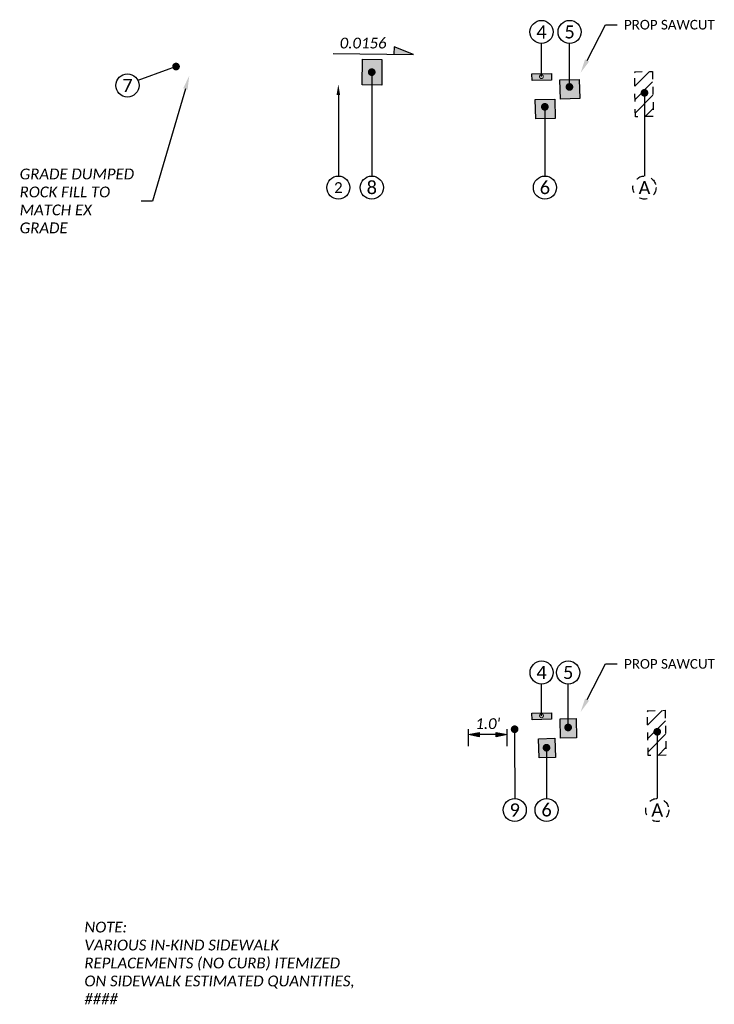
# Paper-space layout 'Layout1 (2)' of a CAD drawing. Header units: feet. Extents: x -11.4 to 34, y 0 to 22.
# Tile 1 of 3: x -11.4 to -2.4, y 1.7 to 14.5. Entities that reach past the tile are written whole.
import ezdxf
from ezdxf import colors
from ezdxf.entities.mleader import LeaderData, LeaderLine
from ezdxf.math import Vec2, Vec3

# ---------------------------------------------------------------- set-up
doc = ezdxf.new("R2010")
doc.units = ezdxf.units.FT
doc.header["$MEASUREMENT"] = 0
doc.linetypes.add('5', pattern=[0.1, 0.05, -0.05])
doc.layers.add('SH_TextM', color=7, linetype='Continuous')
doc.styles.add('Slanted-Normal', font='calibrii.ttf', dxfattribs={"height": 0.14})
doc.styles.add('Slanted-Normal LS 1.00', font='calibrii.ttf', dxfattribs={"height": 0.14})
doc.styles.add('Straight Normal (0.125) Font 30', font='calibri.ttf', dxfattribs={"height": 0.125})
doc.styles.add('Straight Normal (0.14) Font 30', font='calibri.ttf', dxfattribs={"height": 0.14})
doc.styles.add('Straight Sub-Title (0.17) Font 30', font='calibri.ttf', dxfattribs={"height": 0.17})
doc.styles.add('Straight-Norrmal', font='calibri.ttf', dxfattribs={"height": 0.14})
doc.dimstyles.new('Dec-1  Slanted', dxfattribs={"dimtxt": 0.14, "dimasz": 0.14, "dimexe": 0.07, "dimexo": 0.07, "dimgap": 0.07, "dimtad": 1, "dimdec": 1, "dimzin": 3, "dimdsep": 46, "dimtxsty": 'Slanted-Normal', "dimblk": 'Dim1', "dimcen": 0, "dimclrd": 95, "dimclre": 95, "dimclrt": 7, "dimaunit": 1, "dimadec": 3, "dimazin": 3, "dimtfac": 1, "dimtdec": 1, "dimtix": 1, "dimtofl": 0, "dimtmove": 1, "dimatfit": 3, "dimldrblk": 'Dim1', "dimfxl": 1, "dimtolj": 1, "dimtzin": 0, "dimlwd": -1, "dimlwe": -1, "dimarcsym": 0})

# ---------------------------------------------------------------- blocks, each defined once
blk = doc.blocks.new('_Dot')
at = {"color": 0, "linetype": 'ByBlock', "lineweight": -2}
blk.add_line((-0.5, 0), (-1, 0), dxfattribs=at)
at = {"color": 0, "linetype": 'ByBlock', "const_width": 0.5}
blk.add_lwpolyline([(-0.25, 0, 1), (0.25, 0, 1)], format="xyb", close=True, dxfattribs=at)
blk = doc.blocks.new('_DotSmall')
at = {"color": 0, "linetype": 'ByBlock', "const_width": 0.5}
blk.add_lwpolyline([(-0.0625, 0, 1), (0.0625, 0, 1)], format="xyb", close=True, dxfattribs=at)
blk = doc.blocks.new('Dim1')
h = blk.add_hatch(color=4)
h.dxf.hatch_style = 1
h.paths.add_polyline_path([(0, 0), (-1, -0.2), (-1, 0.2)])
at = {"color": 4}
blk.add_lwpolyline([(0, 0), (-1, -0.2), (-1, 0.2), (0, 0)], dxfattribs=at)
blk = doc.blocks.new('*D989')
at = {"layer": 'Defpoints', "color": 0, "transparency": 16777216}
for p in [(-5.546, 5.176), (-5.546, 4.956), (-5.046, 4.956)]:
    blk.add_point(p, dxfattribs=at)
at = {"layer": 'SH_TextM', "color": 95, "linetype": 'Continuous', "transparency": 16777216}
for p, q in [((-5.546, 5.026), (-5.546, 5.246)), ((-5.046, 5.026), (-5.046, 5.246)), ((-5.186, 5.176), (-5.406, 5.176))]:
    blk.add_line(p, q, dxfattribs=at)
at = {"layer": 'SH_TextM', "color": 95, "transparency": 16777216, "xscale": 0.14, "yscale": 0.14, "zscale": 0.14, "rotation": 180}
blk.add_blockref('Dim1', (-5.546, 5.176), dxfattribs=at)
at = {"layer": 'SH_TextM', "color": 95, "transparency": 16777216, "xscale": 0.14, "yscale": 0.14, "zscale": 0.14}
blk.add_blockref('Dim1', (-5.046, 5.176), dxfattribs=at)
at = {"layer": 'SH_TextM', "color": 7, "transparency": 16777216, "insert": (-5.296, 5.318), "char_height": 0.14, "attachment_point": 5, "style": 'Slanted-Normal'}
blk.add_mtext("\\A1;1.0'", dxfattribs=at)

psp = doc.layouts.new('Layout1 (2)')

# ---------------------------------------------------------------- hatches: boundary and pattern name
at = {"layer": 'SH_TextM'}
h = psp.add_hatch(color=256, dxfattribs=at)
h.dxf.hatch_style = 1
h.paths.add_polyline_path([(-6.514, 14.111), (-6.515, 14.014), (-6.262, 14.012)])
h = psp.add_hatch(color=256, dxfattribs=at)
h.dxf.hatch_style = 1
h.paths.add_polyline_path([(-6.926, 13.949), (-6.929, 13.619), (-6.674, 13.615), (-6.671, 13.945)])
h = psp.add_hatch(color=256, dxfattribs=at)
h.dxf.hatch_style = 1
h.paths.add_polyline_path([(-4.721, 13.673), (-4.467, 13.679), (-4.468, 13.764), (-4.722, 13.758)])
h = psp.add_hatch(color=256, dxfattribs=at)
h.dxf.hatch_style = 1
h.paths.add_polyline_path([(-4.108, 13.688), (-4.358, 13.682), (-4.352, 13.432), (-4.102, 13.438)])
h = psp.add_hatch(dxfattribs=at)
h.set_pattern_fill('ANSI31', color=256)
h.set_pattern_definition([(45, (-14.58548, 3.10671), (-0.0883883, 0.0883883), [])])
h.paths.add_polyline_path([(-3.377, 13.202), (-3.145, 13.207), (-3.157, 13.792), (-3.389, 13.787)])
h = psp.add_hatch(color=256, dxfattribs=at)
h.dxf.hatch_style = 1
h.paths.add_polyline_path([(-4.424, 13.43), (-4.679, 13.425), (-4.673, 13.174), (-4.419, 13.18)])
h = psp.add_hatch(color=256, dxfattribs=at)
h.dxf.hatch_style = 1
h.paths.add_polyline_path([(-4.72, 5.37), (-4.466, 5.376), (-4.467, 5.461), (-4.722, 5.455)])
h = psp.add_hatch(color=256, dxfattribs=at)
h.dxf.hatch_style = 1
h.paths.add_polyline_path([(-4.148, 5.384), (-4.357, 5.38), (-4.351, 5.13), (-4.142, 5.135)])
h = psp.add_hatch(dxfattribs=at)
h.set_pattern_fill('ANSI31', color=256)
h.set_pattern_definition([(45, (-14.41951, -5.19302), (-0.0883883, 0.0883883), [])])
h.paths.add_polyline_path([(-3.211, 4.903), (-2.979, 4.908), (-2.991, 5.492), (-3.223, 5.487)])
h = psp.add_hatch(color=256, dxfattribs=at)
h.dxf.hatch_style = 1
h.paths.add_polyline_path([(-4.63, 4.873), (-4.418, 4.878), (-4.424, 5.128), (-4.635, 5.123)])

# ---------------------------------------------------------------- linework, layer by layer
for points in [[(-7.306, 14.023), (-6.262, 14.012), (-6.514, 14.111), (-6.515, 14.014)], [(-6.926, 13.949), (-6.671, 13.945), (-6.674, 13.615), (-6.929, 13.619), (-6.926, 13.949)], [(-4.722, 13.758), (-4.468, 13.764), (-4.467, 13.679), (-4.721, 13.673), (-4.722, 13.758)], [(-4.358, 13.682), (-4.108, 13.688), (-4.102, 13.438), (-4.352, 13.432), (-4.358, 13.682)], [(-4.679, 13.425), (-4.424, 13.43), (-4.419, 13.18), (-4.673, 13.174), (-4.679, 13.425)], [(-4.722, 5.455), (-4.467, 5.461), (-4.466, 5.376), (-4.72, 5.37), (-4.722, 5.455)], [(-4.357, 5.38), (-4.148, 5.384), (-4.142, 5.135), (-4.351, 5.13), (-4.357, 5.38)], [(-4.635, 5.123), (-4.424, 5.128), (-4.418, 4.878), (-4.63, 4.873), (-4.635, 5.123)]]:
    psp.add_lwpolyline(points, dxfattribs=at)
at = {"layer": 'SH_TextM', "linetype": '5'}
for points in [[(-3.389, 13.787), (-3.157, 13.792), (-3.145, 13.207), (-3.377, 13.202), (-3.389, 13.787)], [(-3.223, 5.487), (-2.991, 5.492), (-2.979, 4.908), (-3.211, 4.903), (-3.223, 5.487)]]:
    psp.add_lwpolyline(points, dxfattribs=at)
at = {"layer": 'SH_TextM'}
for centre in [(-4.598, 14.304), (-4.233, 14.304), (-9.978, 13.609), (-7.238, 12.282), (-6.803, 12.282), (-4.554, 12.282), (-4.597, 5.983), (-4.251, 5.983), (-4.946, 4.197), (-4.532, 4.197)]:
    psp.add_circle(centre, 0.15, dxfattribs=at)
at = {"layer": 'SH_TextM', "linetype": '5'}
for centre in [(-3.26, 12.282), (-3.094, 4.197)]:
    psp.add_circle(centre, 0.15, dxfattribs=at)

# ---------------------------------------------------------------- texts
at = {"layer": 'SH_TextM'}
for s, insert, char_height, width, attachment_point, style in [('4', (-4.598, 14.304), 0.17, 0.54766, 5, 'Straight Sub-Title (0.17) Font 30'), ('5', (-4.233, 14.304), 0.17, 0.54766, 5, 'Straight Sub-Title (0.17) Font 30'), ('0.0156 ', (-7.22, 14.23), 0.14, 1.24978, 1, 'Slanted-Normal'), ('7', (-9.978, 13.609), 0.17, 0.54766, 5, 'Straight Sub-Title (0.17) Font 30'), ('2', (-7.238, 12.282), 0.14, 0.54766, 5, 'Straight-Norrmal'), ('8', (-6.803, 12.282), 0.17, 0.54766, 5, 'Straight Sub-Title (0.17) Font 30'), ('6', (-4.554, 12.282), 0.17, 0.54766, 5, 'Straight Sub-Title (0.17) Font 30'), ('A', (-3.26, 12.282), 0.17, 0.54766, 5, 'Straight Sub-Title (0.17) Font 30'), ('4', (-4.597, 5.983), 0.17, 0.54766, 5, 'Straight Sub-Title (0.17) Font 30'), ('5', (-4.251, 5.983), 0.17, 0.54766, 5, 'Straight Sub-Title (0.17) Font 30'), ('9', (-4.946, 4.197), 0.17, 0.54766, 5, 'Straight Sub-Title (0.17) Font 30'), ('6', (-4.532, 4.197), 0.17, 0.54766, 5, 'Straight Sub-Title (0.17) Font 30'), ('A', (-3.094, 4.197), 0.17, 0.54766, 5, 'Straight Sub-Title (0.17) Font 30'), ('NOTE:\\PVARIOUS IN-KIND SIDEWALK REPLACEMENTS (NO CURB) ITEMIZED ON SIDEWALK ESTIMATED QUANTITIES, ####', (-10.538, 2.746), 0.14, 3.575, 1, 'Slanted-Normal')]:
    psp.add_mtext(s, dxfattribs=dict(at, insert=insert, char_height=char_height, width=width, attachment_point=attachment_point, style=style))

# ---------------------------------------------------------------- dimensions: what is measured, and where the dimension line sits
dim = psp.add_linear_dim(base=(-5.546, 5.176), p1=(-5.046, 4.956), p2=(-5.546, 4.956), dimstyle='Dec-1  Slanted', override={"dimlfac": -2, "dimpost": "'"}, dxfattribs=at)
dim.commit()
dim.dimension.update_dxf_attribs({"geometry": '*D989', "text_midpoint": (-5.296, 5.318)})

# ---------------------------------------------------------------- leaders
ml = psp.add_multileader_mtext('Standard', dxfattribs=at)
ml.set_content('PROP SAWCUT', color=256, style='Straight Normal (0.125) Font 30')
ml.set_leader_properties(color=9)
ml.build(insert=Vec2(0, 0))
ml.multileader.update_dxf_attribs({"text_left_attachment_type": 2, "text_right_attachment_type": 2, "dogleg_length": 0.15, "arrow_head_size": 0.18})
ctx = ml.context
ctx.base_point, ctx.char_height, ctx.arrow_head_size, ctx.landing_gap_size, ctx.plane_origin = Vec3(-3.616, 14.397), 0.125, 0.18, 0.09, Vec3(-4.089, 13.774)
ctx.left_attachment, ctx.right_attachment = 2, 2
notes = []
notes.append((ctx, [(0, (1, 1, 0), (-3.766, 14.397), (1, 0), 0.15, [(0, [(-4.089, 13.774)], 0, [])])]))
ctx.mtext.insert, ctx.mtext.flow_direction = Vec3(-3.526, 14.461), 5
ml = psp.add_multileader_mtext('Standard', dxfattribs=at)
ml.set_content('', color=256, style='Straight Normal (0.14) Font 30')
ml.set_leader_properties(color=9)
ml.set_arrow_properties(name='DOTSMALL')
ml.build(insert=Vec2(0, 0))
ml.multileader.update_dxf_attribs({"has_dogleg": 0, "text_left_attachment_type": 2, "text_right_attachment_type": 2, "dogleg_length": 0.15, "arrow_head_size": 0.1})
ctx = ml.context
ctx.base_point, ctx.char_height, ctx.arrow_head_size, ctx.landing_gap_size, ctx.plane_origin = Vec3(-4.778, 14.154), 0.14, 0.1, 0.09, Vec3(-4.597, 13.513)
ctx.left_attachment, ctx.right_attachment = 2, 2
notes.append((ctx, [(0, (1, 1, 0), (-4.448, 14.154), (-1, 0), 0.15, [(0, [(-4.599, 13.724)], 0, [])])]))
ctx.mtext.insert, ctx.mtext.flow_direction = Vec3(-4.688, 14.224), 5
ml = psp.add_multileader_mtext('Standard', dxfattribs=at)
ml.set_content('', color=256, style='Straight Normal (0.14) Font 30')
ml.set_leader_properties(color=9)
ml.set_arrow_properties(name='DOT')
ml.build(insert=Vec2(0, 0))
ml.multileader.update_dxf_attribs({"has_dogleg": 0, "text_left_attachment_type": 2, "text_right_attachment_type": 2, "dogleg_length": 0.15, "arrow_head_size": 0.1})
ctx = ml.context
ctx.base_point, ctx.char_height, ctx.arrow_head_size, ctx.landing_gap_size, ctx.plane_origin = Vec3(-4.413, 14.154), 0.14, 0.1, 0.09, Vec3(-4.233, 13.438)
ctx.left_attachment, ctx.right_attachment = 2, 2
notes.append((ctx, [(0, (1, 1, 0), (-4.083, 14.154), (-1, 0), 0.15, [(0, [(-4.235, 13.59)], 0, [])])]))
ctx.mtext.insert, ctx.mtext.flow_direction = Vec3(-4.323, 14.224), 5
ml = psp.add_multileader_mtext('Standard', dxfattribs=at)
ml.set_content('', color=256, style='Straight Normal (0.14) Font 30')
ml.set_leader_properties(color=9)
ml.set_arrow_properties(name='DOT')
ml.build(insert=Vec2(0, 0))
ml.multileader.update_dxf_attribs({"has_dogleg": 0, "text_left_attachment_type": 2, "text_right_attachment_type": 2, "dogleg_length": 0.15, "arrow_head_size": 0.1})
ctx = ml.context
ctx.base_point, ctx.char_height, ctx.arrow_head_size, ctx.landing_gap_size, ctx.plane_origin = Vec3(-10.023, 13.673), 0.14, 0.1, 0.09, Vec3(-10.259, 12.898)
ctx.left_attachment, ctx.right_attachment = 2, 2
notes.append((ctx, [(0, (1, 1, 0), (-9.693, 13.673), (-1, 0), 0.15, [(0, [(-9.347, 13.855)], 0, [])])]))
ctx.mtext.insert, ctx.mtext.flow_direction = Vec3(-9.933, 13.743), 5
ml = psp.add_multileader_mtext('Standard', dxfattribs=at)
ml.set_content('', color=256, style='Straight Normal (0.14) Font 30')
ml.set_leader_properties(color=9)
ml.set_arrow_properties(name='DOT')
ml.build(insert=Vec2(0, 0))
ml.multileader.update_dxf_attribs({"has_dogleg": 0, "text_left_attachment_type": 2, "text_right_attachment_type": 2, "dogleg_length": 0.15, "arrow_head_size": 0.1})
ctx = ml.context
ctx.base_point, ctx.char_height, ctx.arrow_head_size, ctx.landing_gap_size, ctx.plane_origin = Vec3(-6.983, 12.432), 0.14, 0.1, 0.09, Vec3(-6.802, 13.631)
ctx.left_attachment, ctx.right_attachment = 2, 2
notes.append((ctx, [(0, (1, 1, 0), (-6.653, 12.432), (-1, 0), 0.15, [(0, [(-6.804, 13.782)], 0, [])])]))
ctx.mtext.insert, ctx.mtext.flow_direction = Vec3(-6.893, 12.502), 5
ml = psp.add_multileader_mtext('Standard', dxfattribs=at)
ml.set_content('GRADE DUMPED ROCK FILL TO MATCH EX GRADE', color=256, style='Slanted-Normal LS 1.00')
ml.set_leader_properties(color=9)
ml.build(insert=Vec2(0, 0))
ml.multileader.update_dxf_attribs({"text_left_attachment_type": 2, "text_right_attachment_type": 2, "dogleg_length": 0.15, "arrow_head_size": 0.18})
ctx = ml.context
ctx.base_point, ctx.char_height, ctx.arrow_head_size, ctx.landing_gap_size, ctx.plane_origin = Vec3(-11.469, 12.106), 0.14, 0.18, 0.09, Vec3(-9.174, 13.855)
ctx.left_attachment, ctx.right_attachment = 2, 2
notes.append((ctx, [(1, (1, 1, 0), (-9.652, 12.106), (-1, 0), 0.15, [(0, [(-9.175, 13.736)], 0, [])])]))
ctx.mtext.insert, ctx.mtext.width, ctx.mtext.flow_direction = Vec3(-11.379, 12.529), 1.5426, 5
ml = psp.add_multileader_mtext('Standard', dxfattribs=at)
ml.set_content('', color=256, style='Straight Normal (0.14) Font 30')
ml.set_leader_properties(color=9)
ml.build(insert=Vec2(0, 0))
ml.multileader.update_dxf_attribs({"has_dogleg": 0, "text_left_attachment_type": 2, "text_right_attachment_type": 2, "dogleg_length": 0.15, "arrow_head_size": 0.14})
ctx = ml.context
ctx.base_point, ctx.char_height, ctx.arrow_head_size, ctx.landing_gap_size, ctx.plane_origin = Vec3(-7.418, 12.432), 0.14, 0.14, 0.09, Vec3(-7.238, 13.598)
ctx.left_attachment, ctx.right_attachment = 2, 2
notes.append((ctx, [(0, (1, 1, 0), (-7.088, 12.432), (-1, 0), 0.15, [(0, [(-7.238, 13.624)], 0, [])])]))
ctx.mtext.insert, ctx.mtext.flow_direction = Vec3(-7.328, 12.502), 5
ml = psp.add_multileader_mtext('Standard', dxfattribs=at)
ml.set_content('', color=256, style='Straight Normal (0.14) Font 30')
ml.set_leader_properties(color=9)
ml.set_arrow_properties(name='DOT')
ml.build(insert=Vec2(0, 0))
ml.multileader.update_dxf_attribs({"has_dogleg": 0, "text_left_attachment_type": 2, "text_right_attachment_type": 2, "dogleg_length": 0.15, "arrow_head_size": 0.1})
ctx = ml.context
ctx.base_point, ctx.char_height, ctx.arrow_head_size, ctx.landing_gap_size, ctx.plane_origin = Vec3(-3.439, 12.432), 0.14, 0.1, 0.09, Vec3(-3.259, 13.361)
ctx.left_attachment, ctx.right_attachment = 2, 2
notes.append((ctx, [(0, (1, 1, 0), (-3.109, 12.432), (-1, 0), 0.15, [(0, [(-3.26, 13.513)], 0, [])])]))
ctx.mtext.insert, ctx.mtext.flow_direction = Vec3(-3.349, 12.502), 5
ml = psp.add_multileader_mtext('Standard', dxfattribs=at)
ml.set_content('', color=256, style='Straight Normal (0.14) Font 30')
ml.set_leader_properties(color=9)
ml.set_arrow_properties(name='DOT')
ml.build(insert=Vec2(0, 0))
ml.multileader.update_dxf_attribs({"has_dogleg": 0, "text_left_attachment_type": 2, "text_right_attachment_type": 2, "dogleg_length": 0.15, "arrow_head_size": 0.1})
ctx = ml.context
ctx.base_point, ctx.char_height, ctx.arrow_head_size, ctx.landing_gap_size, ctx.plane_origin = Vec3(-4.734, 12.432), 0.14, 0.1, 0.09, Vec3(-4.554, 13.179)
ctx.left_attachment, ctx.right_attachment = 2, 2
notes.append((ctx, [(0, (1, 1, 0), (-4.404, 12.432), (-1, 0), 0.15, [(0, [(-4.555, 13.331)], 0, [])])]))
ctx.mtext.insert, ctx.mtext.flow_direction = Vec3(-4.644, 12.502), 5
ml = psp.add_multileader_mtext('Standard', dxfattribs=at)
ml.set_content('PROP SAWCUT', color=256, style='Straight Normal (0.125) Font 30')
ml.set_leader_properties(color=9)
ml.build(insert=Vec2(0, 0))
ml.multileader.update_dxf_attribs({"text_left_attachment_type": 2, "text_right_attachment_type": 2, "dogleg_length": 0.15, "arrow_head_size": 0.18})
ctx = ml.context
ctx.base_point, ctx.char_height, ctx.arrow_head_size, ctx.landing_gap_size, ctx.plane_origin = Vec3(-3.615, 6.094), 0.125, 0.18, 0.09, Vec3(-4.089, 5.471)
ctx.left_attachment, ctx.right_attachment = 2, 2
notes.append((ctx, [(0, (1, 1, 0), (-3.765, 6.094), (1, 0), 0.15, [(0, [(-4.089, 5.471)], 0, [])])]))
ctx.mtext.insert, ctx.mtext.flow_direction = Vec3(-3.525, 6.158), 5
ml = psp.add_multileader_mtext('Standard', dxfattribs=at)
ml.set_content('', color=256, style='Straight Normal (0.14) Font 30')
ml.set_leader_properties(color=9)
ml.set_arrow_properties(name='DOTSMALL')
ml.build(insert=Vec2(0, 0))
ml.multileader.update_dxf_attribs({"has_dogleg": 0, "text_left_attachment_type": 2, "text_right_attachment_type": 2, "dogleg_length": 0.15, "arrow_head_size": 0.1})
ctx = ml.context
ctx.base_point, ctx.char_height, ctx.arrow_head_size, ctx.landing_gap_size, ctx.plane_origin = Vec3(-4.778, 5.833), 0.14, 0.1, 0.09, Vec3(-4.597, 5.21)
ctx.left_attachment, ctx.right_attachment = 2, 2
notes.append((ctx, [(0, (1, 1, 0), (-4.448, 5.833), (-1, 0), 0.15, [(0, [(-4.598, 5.421)], 0, [])])]))
ctx.mtext.insert, ctx.mtext.flow_direction = Vec3(-4.688, 5.903), 5
ml = psp.add_multileader_mtext('Standard', dxfattribs=at)
ml.set_content('', color=256, style='Straight Normal (0.14) Font 30')
ml.set_leader_properties(color=9)
ml.set_arrow_properties(name='DOT')
ml.build(insert=Vec2(0, 0))
ml.multileader.update_dxf_attribs({"has_dogleg": 0, "text_left_attachment_type": 2, "text_right_attachment_type": 2, "dogleg_length": 0.15, "arrow_head_size": 0.1})
ctx = ml.context
ctx.base_point, ctx.char_height, ctx.arrow_head_size, ctx.landing_gap_size, ctx.plane_origin = Vec3(-4.431, 5.833), 0.14, 0.1, 0.09, Vec3(-4.251, 5.117)
ctx.left_attachment, ctx.right_attachment = 2, 2
notes.append((ctx, [(0, (1, 1, 0), (-4.101, 5.833), (-1, 0), 0.15, [(0, [(-4.252, 5.269)], 0, [])])]))
ctx.mtext.insert, ctx.mtext.flow_direction = Vec3(-4.341, 5.903), 5
ml = psp.add_multileader_mtext('Standard', dxfattribs=at)
ml.set_content('', color=256, style='Straight Normal (0.14) Font 30')
ml.set_leader_properties(color=9)
ml.set_arrow_properties(name='DOT')
ml.build(insert=Vec2(0, 0))
ml.multileader.update_dxf_attribs({"has_dogleg": 0, "text_left_attachment_type": 2, "text_right_attachment_type": 2, "dogleg_length": 0.15, "arrow_head_size": 0.1})
ctx = ml.context
ctx.base_point, ctx.char_height, ctx.arrow_head_size, ctx.landing_gap_size, ctx.plane_origin = Vec3(-5.126, 4.347), 0.14, 0.1, 0.09, Vec3(-4.946, 5.095)
ctx.left_attachment, ctx.right_attachment = 2, 2
notes.append((ctx, [(0, (1, 1, 0), (-4.796, 4.347), (-1, 0), 0.15, [(0, [(-4.947, 5.246)], 0, [])])]))
ctx.mtext.insert, ctx.mtext.flow_direction = Vec3(-5.036, 4.417), 5
ml = psp.add_multileader_mtext('Standard', dxfattribs=at)
ml.set_content('', color=256, style='Straight Normal (0.14) Font 30')
ml.set_leader_properties(color=9)
ml.set_arrow_properties(name='DOT')
ml.build(insert=Vec2(0, 0))
ml.multileader.update_dxf_attribs({"has_dogleg": 0, "text_left_attachment_type": 2, "text_right_attachment_type": 2, "dogleg_length": 0.15, "arrow_head_size": 0.1})
ctx = ml.context
ctx.base_point, ctx.char_height, ctx.arrow_head_size, ctx.landing_gap_size, ctx.plane_origin = Vec3(-3.274, 4.347), 0.14, 0.1, 0.09, Vec3(-3.093, 5.062)
ctx.left_attachment, ctx.right_attachment = 2, 2
notes.append((ctx, [(0, (1, 1, 0), (-2.944, 4.347), (-1, 0), 0.15, [(0, [(-3.094, 5.213)], 0, [])])]))
ctx.mtext.insert, ctx.mtext.flow_direction = Vec3(-3.184, 4.417), 5
ml = psp.add_multileader_mtext('Standard', dxfattribs=at)
ml.set_content('', color=256, style='Straight Normal (0.14) Font 30')
ml.set_leader_properties(color=9)
ml.set_arrow_properties(name='DOT')
ml.build(insert=Vec2(0, 0))
ml.multileader.update_dxf_attribs({"has_dogleg": 0, "text_left_attachment_type": 2, "text_right_attachment_type": 2, "dogleg_length": 0.15, "arrow_head_size": 0.1})
ctx = ml.context
ctx.base_point, ctx.char_height, ctx.arrow_head_size, ctx.landing_gap_size, ctx.plane_origin = Vec3(-4.712, 4.347), 0.14, 0.1, 0.09, Vec3(-4.532, 4.855)
ctx.left_attachment, ctx.right_attachment = 2, 2
notes.append((ctx, [(0, (1, 1, 0), (-4.382, 4.347), (-1, 0), 0.15, [(0, [(-4.533, 5.006)], 0, [])])]))
ctx.mtext.insert, ctx.mtext.flow_direction = Vec3(-4.622, 4.417), 5
for ctx, leaders in notes:
    for number, flags, end, landing, length, lines in leaders:
        leader = LeaderData()
        leader.index, (leader.has_last_leader_line, leader.has_dogleg_vector, leader.attachment_direction) = number, flags
        leader.last_leader_point, leader.dogleg_vector, leader.dogleg_length = Vec3(end), Vec3(landing), length
        for number, points, colour, breaks in lines:
            line = LeaderLine()
            line.index, line.vertices, line.color, line.breaks = number, Vec3.list(points), colors.encode_raw_color(colour), breaks
            leader.lines.append(line)
        ctx.leaders.append(leader)

doc.saveas('drawing.dxf')
